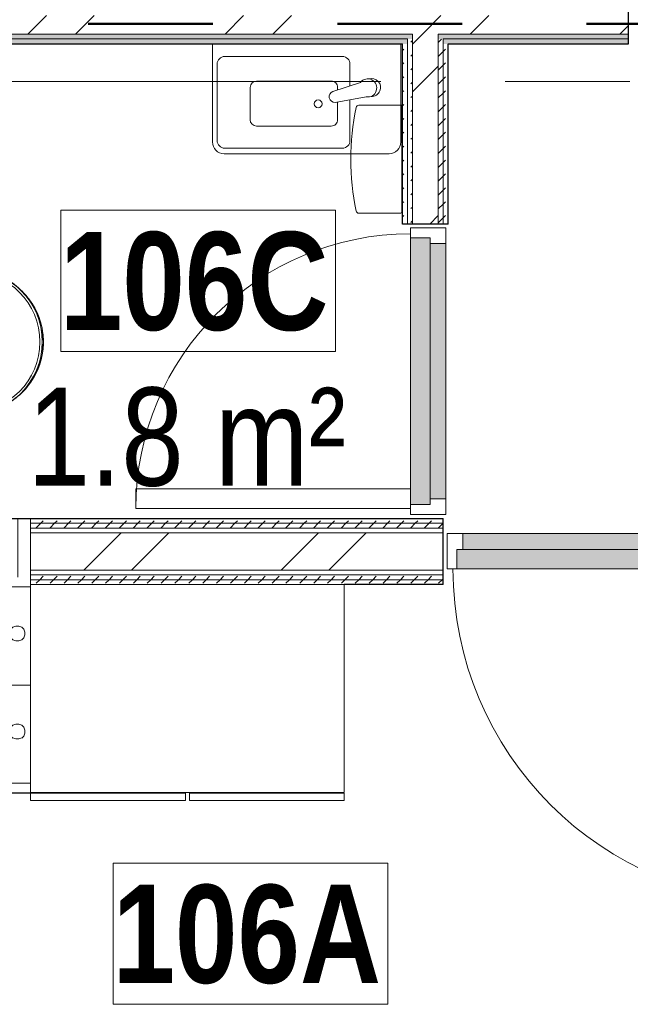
# Model space of a CAD drawing. Header units: millimetres. Extents: x -2180 to 91692, y -6418 to 21859.
# Tile 80 of 256: x 19050 to 20606, y 8049 to 10558. Entities that reach past the tile are written whole.
import ezdxf

# ---------------------------------------------------------------- set-up
doc = ezdxf.new("R2010")
doc.units = ezdxf.units.MM
doc.linetypes.add('Dash', pattern=[635, 317.5, -317.5])
doc.linetypes.add('Grid Line 1_2_', pattern=[2222.5, 1270, -317.5, 317.5, -317.5])
for name, color, linetype, lineweight, true_color in [('_Tuletõkketsoon', 1, 'Dash', 50, 0xff0000), ('Cut Pattern-1', 7, 'Continuous', 9, 0x787878), ('Doors-1', 7, 'Continuous', 9, 0x7b918a), ('Doors-3', 7, 'Continuous', 9, 0x646464), ('Duravit Keramik-1', 7, 'Continuous', 9, 0xaaaaaa), ('Furniture-3', 7, 'Continuous', 9, 0xd4d4d4), ('Plumbing Fixtures-1', 7, 'Continuous', 9, 0xaaaaaa)]:
    doc.layers.add(name, color=color, linetype=linetype, lineweight=lineweight, true_color=true_color)
for name, color, linetype, lineweight in [('Common Edges', 7, 'Continuous', 9), ('Cut Pattern-3', 7, 'Continuous', 9), ('Doors', 7, 'Continuous', 9), ('Doors-2', 7, 'Continuous', 18), ('Generic Models', 7, 'Continuous', 9), ('Grids-1', 7, 'Grid Line 1_2_', 9), ('Plan Swing', 7, 'Continuous', 9), ('Room Tags', 7, 'Continuous', 9), ('Walls-1', 7, 'Continuous', 25)]:
    doc.layers.add(name, color=color, linetype=linetype, lineweight=lineweight)
doc.styles.add('Swis721 Cn BT', font='swissc.ttf', dxfattribs={"height": 250})
doc.styles.add('Swis721 Cn BT_B', font='swisscb.ttf', dxfattribs={"height": 250})
pattern_1 = [(45, (0, 0), (0, 35.35534), [25, -25])]
pattern_2 = [(45, (0, 0), (-251.447, 251.447), []), (45, (0, 381), (-251.447, 251.447), [])]

# ---------------------------------------------------------------- blocks, each defined once
blk = doc.blocks.new('SMA_D01_ 1-poolne - SU-P-10- 900x2100 1 korrus-2368688-1 Korruse  plaan')
at = {"layer": 'Doors-1'}
for points in [[(359.5, 5.5), (400, 5.5), (400, 45.5), (-400, 45.5), (-400, 5.5), (48.6, 5.5)], [(400, -44.5), (415, -44.5), (415, 5.5), (-415, 5.5), (-415, -44.5), (375, -44.5)]]:
    blk.add_hatch(color=256, dxfattribs=at).paths.add_polyline_path(points, flags=0)
at = {"layer": 'Doors'}
for p, q in [((-400, 45.5), (400, 45.5)), ((400, 5.5), (-400, 5.5)), ((-415, -44.5), (375, -44.5))]:
    blk.add_line(p, q, dxfattribs=at)
at = {"layer": 'Doors-2'}
for p, q in [((-440, -44.5), (-440, 45.5)), ((-440, 45.5), (-400, 45.5)), ((-400, 45.5), (-400, 5.5)), ((400, 5.5), (400, 45.5)), ((400, 45.5), (440, 45.5)), ((440, 45.5), (440, -44.5)), ((-415, 5.5), (-415, -44.5)), ((-400, 5.5), (-415, 5.5)), ((415, 5.5), (400, 5.5)), ((415, -44.5), (415, 5.5)), ((-415, -44.5), (-440, -44.5)), ((375, -44.5), (425, -44.5)), ((375, -894.5), (375, -44.5)), ((425, -44.5), (425, -894.5)), ((440, -44.5), (425, -44.5)), ((425, -894.5), (375, -894.5))]:
    blk.add_line(p, q, dxfattribs=at)
at = {"layer": 'Plan Swing'}
blk.add_arc((425, -44.5), 850, 180, 270, dxfattribs=at)
blk = doc.blocks.new('SMA_D01_ 1-poolne - SU-P-04 - 750x2100-1929738-1 Korruse  plaan')
at = {"layer": 'Doors-3'}
for points in [[(325, 52), (-325, 52), (-325, 12), (325, 12)], [(340, -38), (340, 12), (-340, 12), (-340, -38), (308.7, -38)]]:
    blk.add_hatch(color=256, dxfattribs=at).paths.add_polyline_path(points, flags=0)
at = {"layer": 'Doors'}
for p, q in [((-325, 52), (325, 52)), ((325, 12), (-325, 12)), ((-340, -38), (300, -38))]:
    blk.add_line(p, q, dxfattribs=at)
at = {"layer": 'Doors-2'}
for p, q in [((-365, -38), (-365, 52)), ((-365, 52), (-325, 52)), ((-325, 52), (-325, 12)), ((325, 12), (325, 52)), ((325, 52), (365, 52)), ((365, 52), (365, -38)), ((-340, 12), (-340, -38)), ((-325, 12), (-340, 12)), ((340, 12), (325, 12)), ((340, -38), (340, 12)), ((-340, -38), (-365, -38)), ((300, -38), (350, -38)), ((300, -738), (300, -38)), ((350, -38), (350, -738)), ((365, -38), (350, -38)), ((350, -738), (300, -738))]:
    blk.add_line(p, q, dxfattribs=at)
at = {"layer": 'Plan Swing'}
blk.add_arc((350, -38), 700, 180, 270, dxfattribs=at)
blk = doc.blocks.new('WC seinal - Tüüp 1-V107-1 Korruse  plaan')
at = {"layer": 'Duravit Keramik-1'}
for p, q in [((-59.9, 386), (-60.2, 111.6)), ((-60.2, 111.6), (-59.9, 386)), ((-54.2, 111.6), (-53.9, 385.9)), ((304.1, 385.5), (303.8, 111.2)), ((309.8, 111.2), (310.1, 385.5)), ((310.1, 385.5), (309.8, 111.2)), ((-54.2, 111.6), (-60.2, 111.6)), ((-56.9, 106.9), (-57.1, 85.8)), ((-57.1, 85.8), (-56.9, 106.9)), ((-54.2, 105.6), (-54.2, 111.6)), ((303.8, 111.2), (-54.2, 111.6)), ((-54.2, 105.6), (303.8, 105.2)), ((-54.2, 105.6), (303.8, 105.2)), ((-49.9, 105.6), (-50.1, 85.7)), ((300.2, 85.4), (300.1, 105.2)), ((303.8, 111.2), (303.8, 105.2)), ((309.8, 111.2), (303.8, 111.2)), ((307.2, 85.5), (307, 106.6)), ((307, 106.6), (307.2, 85.5)), ((-57.1, 85.8), (-57.1, 81.3)), ((-56.8, 85.8), (-51.9, 85.7)), ((-51.9, 85.7), (-50.1, 85.7)), ((-50.1, 85.7), (300.2, 85.4)), ((300.2, 85.4), (303.7, 85.5)), ((303.7, 85.5), (305.1, 85.5)), ((305.1, 85.5), (306.9, 85.5)), ((307.2, 81), (307.2, 85.5)), ((-57.3, 58), (-57.5, 32.4)), ((-57.3, 58), (-57.5, 32.4)), ((-57.3, 63.2), (-57.3, 58)), ((-57.3, 58.9), (-57.3, 58)), ((-57.3, 58), (-57.3, 58.9)), ((-50.3, 57.9), (-57.3, 58)), ((-57.2, 73), (-57.2, 66)), ((-50.5, 32.4), (-50.3, 57.9)), ((300.3, 65.5), (-50.3, 65.8)), ((-50.3, 64.9), (-50.3, 57.9)), ((300.3, 64.6), (-50.3, 64.9)), ((-50.3, 57.9), (300.3, 57.6)), ((300.3, 57.6), (300.3, 64.6)), ((307.3, 57.7), (300.3, 57.6)), ((300.3, 57.6), (300.5, 32.2)), ((307.3, 69.3), (307.3, 72.7)), ((307.3, 57.7), (307.3, 65.7)), ((307.3, 57.7), (307.3, 58.6)), ((307.3, 57.7), (307.3, 58.6)), ((307.5, 32.2), (307.3, 57.7)), ((307.5, 32.2), (307.3, 57.7)), ((125, 32.2), (-50.5, 32.4))]:
    blk.add_line(p, q, dxfattribs=at)
at = {"layer": 'Duravit Keramik-1', "flags": 128}
for points in [[(310.1, 385.5), (309.9, 392.9), (309.4, 400.3), (308.6, 407.6), (307.6, 415), (306.2, 422.2), (304.6, 429.4), (302.6, 436.6), (300.4, 443.6), (297.9, 450.6), (295.1, 457.5), (292, 464.2), (288.7, 470.8), (285.1, 477.3), (281.3, 483.6), (277.2, 489.8), (272.9, 495.8), (268.3, 501.6), (263.5, 507.2), (258.5, 512.7), (253.2, 517.9), (247.8, 522.9), (242.2, 527.7), (236.3, 532.3), (230.3, 536.6), (224.2, 540.7), (217.9, 544.5), (211.4, 548.1), (204.8, 551.4), (198, 554.5), (191.2, 557.2), (184.2, 559.7), (177.1, 562), (170, 563.9), (162.8, 565.6), (155.5, 566.9), (148.2, 568), (140.8, 568.8), (133.5, 569.3), (126.1, 569.4), (118.7, 569.3), (111.3, 568.9), (103.9, 568.2), (96.6, 567.2), (89.3, 565.9), (82.1, 564.4), (74.9, 562.5), (67.8, 560.3), (60.8, 557.9), (53.9, 555.2), (47.2, 552.2), (40.5, 549), (34, 545.5), (27.6, 541.7), (21.4, 537.7), (15.4, 533.4), (9.5, 528.9), (3.8, 524.1), (-1.6, 519.2), (-6.9, 514), (-12, 508.6), (-16.9, 503), (-21.5, 497.3), (-25.9, 491.3), (-30, 485.2), (-33.9, 478.9), (-37.6, 472.5), (-41, 465.9), (-44.1, 459.2), (-47, 452.4), (-49.5, 445.4), (-51.8, 438.4), (-53.9, 431.3), (-55.6, 424.1), (-57, 416.8), (-58.2, 409.5), (-59, 402.2), (-59.6, 394.8), (-59.9, 387.4), (-59.9, 386)], [(280.7, 483.1), (277.2, 488.8), (273.2, 494.8), (269, 500.6), (264.6, 506.3), (259.9, 511.8), (255, 517), (249.9, 522.1), (244.6, 527), (239.1, 531.7), (233.5, 536.1), (227.6, 540.3), (221.6, 544.3), (215.5, 548), (209.2, 551.5), (202.7, 554.7), (196.2, 557.7), (189.5, 560.4), (182.7, 562.8), (175.9, 565), (168.9, 566.9), (161.9, 568.5), (154.8, 569.8), (147.7, 570.8), (140.5, 571.6), (133.3, 572.1), (126.1, 572.2), (118.9, 572.1), (111.8, 571.7), (104.6, 571.1), (97.5, 570.1), (90.4, 568.8), (83.3, 567.3), (76.4, 565.5), (69.5, 563.4), (62.7, 561), (56, 558.4), (49.4, 555.5), (42.9, 552.3), (36.6, 548.9), (30.4, 545.2), (24.4, 541.3), (18.5, 537.1), (12.8, 532.7), (7.3, 528.1), (1.9, 523.3), (-3.2, 518.3), (-8.2, 513), (-12.9, 507.6), (-17.4, 502), (-21.7, 496.2), (-25.7, 490.2), (-28.6, 485.6)], [(-60.2, 111.6), (-60.2, 111.4), (-60.2, 111.2), (-60.2, 110.9), (-60.1, 110.7), (-60.1, 110.4), (-60.1, 110.2), (-60, 110), (-59.9, 109.8), (-59.8, 109.5), (-59.8, 109.3), (-59.7, 109.1), (-59.5, 108.9), (-59.4, 108.7), (-59.3, 108.5), (-59.2, 108.3), (-59, 108.1), (-58.9, 107.9), (-58.7, 107.7), (-58.6, 107.5), (-58.4, 107.3), (-58.2, 107.2), (-58.1, 107), (-57.9, 106.9), (-57.7, 106.7), (-57.5, 106.6), (-57.3, 106.5), (-57.1, 106.3), (-56.8, 106.2), (-56.6, 106.1), (-56.4, 106), (-56.2, 106), (-56, 105.9), (-55.7, 105.8), (-55.5, 105.8), (-55.2, 105.7), (-55, 105.7), (-54.8, 105.7), (-54.5, 105.6), (-54.3, 105.6), (-54.2, 105.6)], [(-58.7, 107.7), (-59.3, 108.5), (-59.8, 109.4), (-60.1, 110.5), (-60.2, 111.6)], [(-60.1, 110.4), (-59.6, 109), (-58, 107)], [(-54.2, 105.6), (-55.3, 105.7), (-56.2, 106), (-57.1, 106.4), (-58, 107)], [(-56.8, 106.6), (-56.4, 106.2), (-55.9, 105.9), (-55.3, 105.7), (-54.2, 105.6)], [(303.8, 105.2), (304, 105.2), (304.2, 105.2), (304.5, 105.2), (304.7, 105.3), (304.9, 105.3), (305.2, 105.4), (305.4, 105.4), (305.6, 105.5), (305.9, 105.6), (306.1, 105.7), (306.3, 105.8), (306.5, 105.9), (306.7, 106), (306.9, 106.1), (307.1, 106.2), (307.3, 106.4), (307.5, 106.5), (307.7, 106.7), (307.9, 106.8), (308.1, 107), (308.2, 107.2), (308.4, 107.4), (308.5, 107.5), (308.7, 107.7), (308.8, 107.9), (308.9, 108.1), (309, 108.3), (309.2, 108.6), (309.3, 108.8), (309.3, 109), (309.4, 109.2), (309.5, 109.5), (309.6, 109.7), (309.6, 109.9), (309.7, 110.2), (309.7, 110.4), (309.7, 110.6), (309.8, 110.9), (309.8, 111.1), (309.8, 111.2)], [(307.5, 106.5), (306.7, 105.9), (305.7, 105.5), (304.8, 105.3), (303.8, 105.2)], [(303.8, 105.2), (304.8, 105.3), (305.4, 105.5), (305.9, 105.8), (306.3, 106.2)], [(307.5, 106.5), (308.5, 107.5), (309.4, 109.1), (309.6, 109.7)], [(309.8, 111.2), (309.6, 110), (309.3, 109), (308.9, 108), (308.3, 107.2)], [(82.4, 52.2), (82.1, 52.2), (81.8, 52.3), (81.5, 52.3), (81.2, 52.3)], [(168.6, 52.2), (168.3, 52.2), (168, 52.2), (167.8, 52.1)], [(-50.5, 32.4), (-55.4, 32.4), (-57.5, 32.4)]]:
    blk.add_lwpolyline(points, dxfattribs=at)
at = {"layer": 'Duravit Keramik-1'}
for centre, radius, start, end in [((125.1, 384.4), 185, 0.3254, 179.5303), ((125.1, 384.4), 179, 0.332, 179.5237), ((125.3, 392.2), 180, 43.4096, 136.1513), ((-54.2, 111.6), 6, 179.9282, 269.9282), ((303.8, 111.2), 6, 269.9282, 359.9282)]:
    blk.add_arc(centre, radius, start, end, dxfattribs=at)
for centre, major_axis, ratio, start_param, end_param in [((-58.2, 111.6), (-2, 0), 0.83812, 0, 0.523599), ((307.8, 111.2), (-2, 0), 0.83812, 2.617994, 3.141593), ((-50.3, 58.8), (-7, 0.05), 0.996195, 4.719307, 6.283185), ((-50.3, 57.9), (-7, 0.05), 0.996195, 4.719307, 6.283185), ((300.3, 58.5), (7, 0.04), 0.996195, 0, 1.56389), ((300.3, 57.6), (7, 0.04), 0.996195, 0, 1.56389)]:
    blk.add_ellipse(centre, major_axis=major_axis, ratio=ratio, start_param=start_param, end_param=end_param, dxfattribs=at)
for points in [[(-53.9, 385.9), (-54.7, 385.9), (-56.2, 385.9), (-58.2, 386), (-59.6, 386), (-59.9, 386), (-59.9, 386)], [(304.1, 385.5), (304.9, 385.5), (306.5, 385.5), (307.8, 385.5), (308.3, 385.5)]]:
    blk.add_open_spline(points, degree=3, dxfattribs=at)
for points, knots in [([(308.3, 385.5), (308.9, 385.5), (309.8, 385.5), (310.1, 385.5), (310.1, 385.5)], [0.5000044, 0.5000044, 0.5000044, 0.5000044, 0.75, 1, 1, 1, 1]), ([(-57.3, 58.9), (-57.3, 59.2), (-57.3, 61.4), (-57.2, 68.3), (-57.2, 76.9), (-57.1, 82.8), (-57.1, 85.8)], [-1, -1, -1, -1, -0.722222, -0.444444, -0.222222, 0, 0, 0, 0]), ([(-50.3, 65.8), (-50.3, 66), (-50.3, 67.1), (-50.2, 71.1), (-50.2, 77.5), (-50.1, 83), (-50.1, 85.7)], [0, 0, 0, 0, 0.222222, 0.444444, 0.722222, 1, 1, 1, 1]), ([(300.2, 85.4), (300.2, 84.3), (300.2, 82.1), (300.2, 77.9), (300.3, 73), (300.3, 67.7), (300.3, 65.8), (300.3, 65.5)], [0, 0, 0, 0, 0.111111, 0.222222, 0.444444, 0.666667, 1, 1, 1, 1]), ([(307.2, 85.5), (307.2, 81.8), (307.2, 76), (307.3, 71), (307.3, 69.3)], [-1, -1, -1, -1, -0.7222222, -0.5669666, -0.5669666, -0.5669666, -0.5669666]), ([(307.3, 68.9), (307.3, 67.8), (307.3, 64.5), (307.3, 60.3), (307.3, 58.8), (307.3, 58.6)], [-0.5555556, -0.5555556, -0.5555556, -0.5555556, -0.4444444, -0.2222222, 0, 0, 0, 0])]:
    blk.add_open_spline(points, degree=3, knots=knots, dxfattribs=at)
blk = doc.blocks.new('Standard 550x800 riietekapp - Standard 550x800 riietekapp-1725742-1 Korruse  plaan')
at = {"layer": 'Furniture-3'}
for p, q in [((400, 355), (-400, 355)), ((-400, 355), (-400, -175)), ((400, -175), (400, 355)), ((-400, -175), (400, -175)), ((-5, -176), (-400, -176)), ((-400, -176), (-400, -195)), ((-400, -195), (-5, -195)), ((-5, -195), (-5, -176)), ((5, -176), (5, -195)), ((400, -176), (5, -176)), ((5, -195), (400, -195)), ((400, -195), (400, -176))]:
    blk.add_line(p, q, dxfattribs=at)
blk = doc.blocks.new('SMA_Pro A allas 28x48cm - SA-00 - Laufen Pro 480 _ Oras Saga PAREMPOOLNE KÄSIDUŠŠIGA-V121-1 Korruse  plaan')
at = {"layer": 'Plumbing Fixtures-1'}
for p, q in [((-115, -58), (365, -58)), ((-115, -308), (-115, -58)), ((365, -58), (365, -308)), ((216.2, -90.1), (-83.8, -90.1)), ((-103.1, -109.4), (-103.1, -304.4)), ((235.5, -165.1), (235.5, -109.4)), ((-18.9, -251.3), (-18.9, -168.8)), ((-2.7, -152.6), (187.9, -152.6)), ((192, -179.3), (262.5, -156.4)), ((204.1, -175.3), (204.1, -168.8)), ((277.1, -192.9), (197.7, -207.2)), ((235.5, -304.4), (235.5, -200.4)), ((204.1, -251.3), (204.1, -206)), ((187.9, -267.5), (-2.9, -267.5)), ((-83.8, -323.7), (216.2, -323.7)), ((335, -338), (-85, -338))]:
    blk.add_line(p, q, dxfattribs=at)
for centre, radius, start, end in [((-83.8, -109.4), 19.3, 90, 180), ((216.2, -109.4), 19.3, 360, 90), ((-2.7, -168.8), 16.2, 90.0005, 180), ((187.9, -168.8), 16.2, 0, 90.0005), ((154.4, -210.8), 10, 0, 180), ((154.4, -210.8), 10, 180, 360), ((-2.7, -251.3), 16.2, 180, 269.3727), ((187.9, -251.3), 16.2, 269.9992, 0), ((-85, -308), 30, 180, 270), ((-83.8, -304.4), 19.3, 180, 270), ((216.2, -304.4), 19.3, 270, 360), ((335, -308), 30, 270, 0)]:
    blk.add_arc(centre, radius, start, end, dxfattribs=at)
for centre, major_axis, ratio, start_param, end_param in [((281, -170.1), (-8.2, 21.7), 0.974907, 2.6012, 6.865567), ((290.9, -169), (-5.7, 22.1), 0.993539, 4.072829, 6.340617), ((196.4, -193), (-5.1, 13.4), 0.974907, 6.237005, 9.14692), ((290.9, -169), (-5.7, 22.1), 0.993539, 2.817103, 4.072829)]:
    blk.add_ellipse(centre, major_axis=major_axis, ratio=ratio, start_param=start_param, end_param=end_param, dxfattribs=at)
blk = doc.blocks.new('Mediclinics_Steel paper towel CZ folds dispenser_DT0106x - DT0106C-V123-1 Korruse  plaan')
at = {"layer": 'Generic Models'}
for p, q in [((35453, 5509.2), (35453, 5401.8)), ((35728.1, 5509.2), (35728.1, 5401.8)), ((35590.5, 5399.8), (35455, 5399.8)), ((35590.5, 5399.8), (35726.1, 5399.8))]:
    blk.add_line(p, q, dxfattribs=at)
for centre, radius, start, end in [((35590.6, 4889.2), 640.5, 90.0044, 101.8922), ((35590.5, 4889.2), 640.5, 78.1078, 89.9956), ((35460, 5509.2), 7, 101.8922, 180), ((35721.1, 5509.2), 7, 0, 78.1078), ((35455, 5401.8), 2, 180, 270), ((35726.1, 5401.8), 2, 270, 0)]:
    blk.add_arc(centre, radius, start, end, dxfattribs=at)
blk = doc.blocks.new('1_0 Room Tag - 2_5mm Nr - m²-411648-1 Korruse  plaan')
at = {"layer": 'Room Tags'}
for p, q in [((3.5, 3.78), (-3.5, 3.78)), ((-3.5, 3.78), (-3.5, 0.18)), ((3.5, 3.78), (3.5, 0.18)), ((3.5, 0.18), (-3.5, 0.18))]:
    blk.add_line(p, q, dxfattribs=at)

msp = doc.modelspace()

# ---------------------------------------------------------------- hatches: boundary and pattern name
at = {"layer": 'Cut Pattern-1'}
h = msp.add_hatch(dxfattribs=at)
h.set_pattern_fill('FP_3', color=256, style=0, pattern_type=2)
h.set_pattern_definition(pattern_2)
h.paths.add_polyline_path([(18011.7, 10521.1), (20601, 10521.1), (20601, 10568.4), (18011.7, 10568.4)], flags=0)
h.paths.add_polyline_path([(23736, 10521.1), (23843.1, 10521.1), (23843.1, 10568.4), (21601, 10568.4), (21601, 10521.1), (23425.1, 10521.1)], flags=0)
h = msp.add_hatch(dxfattribs=at)
h.set_pattern_fill('FP_3', color=256, style=0, pattern_type=2)
h.set_pattern_definition(pattern_2)
h.paths.add_polyline_path([(20116.5, 10424.4), (20116.5, 10521.1), (20050.5, 10521.1), (20050.5, 10424.4)], flags=0)
h = msp.add_hatch(dxfattribs=at)
h.set_pattern_fill('FP_3', color=256, style=0, pattern_type=2)
h.set_pattern_definition(pattern_2)
h.paths.add_polyline_path([(20050.5, 10037.1), (20116.5, 10037.1), (20116.5, 10424.4), (20050.5, 10424.4), (20050.5, 10311.8)], flags=0)
h = msp.add_hatch(dxfattribs=at)
h.set_pattern_fill('FP_3', color=256, style=0, pattern_type=2)
h.set_pattern_definition(pattern_2)
h.paths.add_polyline_path([(20006, 9155.1), (20083.5, 9155.1), (20083.5, 9250.1), (19077.1, 9250.1), (19077.1, 9155.1), (19877.1, 9155.1)], flags=0)
at = {"layer": 'Cut Pattern-3'}
h = msp.add_hatch(dxfattribs=at)
h.set_pattern_fill('FP_1', color=256, style=0, pattern_type=2)
h.set_pattern_definition(pattern_1)
h.paths.add_polyline_path([(18011.7, 10508.6), (18505.6, 10508.6), (18505.6, 10521.1), (18011.7, 10521.1)], flags=0)
h.paths.add_polyline_path([(23779.9, 10508.6), (23843.1, 10508.6), (23843.1, 10521.1), (22151.5, 10521.1), (22151.5, 10508.6), (23736, 10508.6)], flags=0)
h.paths.add_polyline_path([(18570.1, 10508.6), (20050.5, 10508.6), (20050.5, 10521.1), (18570.1, 10520.2)], flags=0)
h.paths.add_polyline_path([(22073, 10508.6), (22085.5, 10508.6), (22085.5, 10521.1), (21601, 10521.1), (21601, 10508.6), (21871, 10508.6)], flags=0)
h.paths.add_polyline_path([(20116.5, 10508.6), (20601, 10508.6), (20601, 10521.1), (20116.5, 10521.1)], flags=0)
h = msp.add_hatch(dxfattribs=at)
h.set_pattern_fill('FP_1', color=256, style=0, pattern_type=2)
h.set_pattern_definition(pattern_1)
h.paths.add_polyline_path([(21871, 10496.1), (22073, 10496.1), (22073, 10508.6), (21601, 10508.6), (21601, 10496.1)], flags=0)
h.paths.add_polyline_path([(20129, 10496.1), (20601, 10496.1), (20601, 10508.6), (20129, 10508.6)], flags=0)
h.paths.add_polyline_path([(23768.1, 10496.1), (23843.1, 10496.1), (23843.1, 10508.6), (22164, 10508.6), (22164, 10496.1), (23736, 10496.1)], flags=0)
h.paths.add_polyline_path([(20025.5, 10496.1), (20038, 10496.1), (20038, 10508.6), (18570.1, 10508.6), (18570.1, 10496.1), (20006, 10496.1)], flags=0)
h.paths.add_polyline_path([(18011.7, 10496.1), (18505.6, 10496.1), (18505.6, 10508.6), (18011.7, 10508.6)], flags=0)
h = msp.add_hatch(dxfattribs=at)
h.set_pattern_fill('FP_1', color=256, style=0, pattern_type=2)
h.set_pattern_definition(pattern_1)
h.paths.add_polyline_path([(20038, 10424.4), (20038, 10496.1), (20025.5, 10496.1), (20025.5, 10424.4)], flags=0)
h = msp.add_hatch(dxfattribs=at)
h.set_pattern_fill('FP_1', color=256, style=0, pattern_type=2)
h.set_pattern_definition(pattern_1)
h.paths.add_polyline_path([(20050.5, 10424.4), (20050.5, 10508.6), (20038, 10508.6), (20038, 10424.4)], flags=0)
h = msp.add_hatch(dxfattribs=at)
h.set_pattern_fill('FP_1', color=256, style=0, pattern_type=2)
h.set_pattern_definition(pattern_1)
h.paths.add_polyline_path([(20129, 10424.4), (20129, 10508.6), (20116.5, 10508.3), (20116.5, 10424.4)], flags=0)
h = msp.add_hatch(dxfattribs=at)
h.set_pattern_fill('FP_1', color=256, style=0, pattern_type=2)
h.set_pattern_definition(pattern_1)
h.paths.add_polyline_path([(20141.5, 10424.4), (20141.5, 10496.1), (20129, 10496.1), (20129, 10424.4)], flags=0)
h = msp.add_hatch(dxfattribs=at)
h.set_pattern_fill('FP_1', color=256, style=0, pattern_type=2)
h.set_pattern_definition(pattern_1)
h.paths.add_polyline_path([(20038, 10037.1), (20038, 10424.4), (20025.5, 10424.4), (20025.5, 10037.1)], flags=0)
h = msp.add_hatch(dxfattribs=at)
h.set_pattern_fill('FP_1', color=256, style=0, pattern_type=2)
h.set_pattern_definition(pattern_1)
h.paths.add_polyline_path([(20045.5, 10037.1), (20050.5, 10037.1), (20050.5, 10424.4), (20038, 10424.4), (20038, 10037.1)], flags=0)
h = msp.add_hatch(dxfattribs=at)
h.set_pattern_fill('FP_1', color=256, style=0, pattern_type=2)
h.set_pattern_definition(pattern_1)
h.paths.add_polyline_path([(20129, 10037.1), (20129, 10424.4), (20116.5, 10424.4), (20116.5, 10037.1)], flags=0)
h = msp.add_hatch(dxfattribs=at)
h.set_pattern_fill('FP_1', color=256, style=0, pattern_type=2)
h.set_pattern_definition(pattern_1)
h.paths.add_polyline_path([(20129, 10037.1), (20141.5, 10037.1), (20141.5, 10424.4), (20129, 10424.4), (20129, 10311.8)], flags=0)
h = msp.add_hatch(dxfattribs=at)
h.set_pattern_fill('FP_24', color=256, angle=-135, style=0, pattern_type=2)
h.set_pattern_definition([(225, (18441.9, 9159.6), (3e-13, -250), [7.07, -346.48]), (135, (18414.4, 9154.6), (2e-13, -250), [7.07, -346.48]), (270, (18444.4, 9174.6), (250, 3e-13), [7.5, -242.5]), (251.565, (18444.39, 9167.11), (-0.0002, -250), [7.906, -782.664]), (108.435, (18409.394, 9159.606), (0.0002, -250), [7.906, -782.664]), (90, (18406.9, 9167.1), (-250, -2e-13), [7.5, -242.5]), (71.565, (18406.895, 9174.606), (-0.0002, -250), [7.906, -782.664]), (45, (18409.4, 9182.1), (2e-13, -250), [7.07, -346.48]), (341.565, (18429.395, 9189.61), (1000, -250.001), [7.906, -782.664]), (315, (18436.9, 9187.1), (3e-13, -250), [7.07, -346.48]), (288.435, (18441.894, 9182.11), (0.0002, -250), [7.906, -782.664]), (5e-14, (18421.9, 9189.6), (-2e-13, 250), [7.5, -242.5]), (18.435, (18414.394, 9187.11), (1000, 250.001), [7.906, -782.664]), (180, (18496.9, 9232.1), (2e-13, -250), [7.5, -242.5]), (270, (18511.9, 9254.6), (250, 3e-13), [7.5, -242.5]), (251.565, (18511.895, 9247.11), (-0.0002, -250), [7.906, -782.664]), (225, (18509.4, 9239.6), (3e-13, -250), [7.07, -346.48]), (135, (18481.9, 9234.6), (2e-13, -250), [7.07, -346.48]), (108.435, (18476.89, 9239.606), (0.0002, -250), [7.906, -782.664]), (90, (18474.4, 9247.1), (-250, -2e-13), [7.5, -242.5]), (71.565, (18474.394, 9254.606), (-0.0002, -250), [7.906, -782.664]), (45, (18476.9, 9262.1), (2e-13, -250), [7.07, -346.48]), (341.565, (18496.894, 9269.61), (1000, -250.001), [7.906, -782.664]), (315, (18504.4, 9267.1), (3e-13, -250), [7.07, -346.48]), (288.435, (18509.394, 9262.11), (0.0002, -250), [7.906, -782.664]), (5e-14, (18489.4, 9269.6), (-2e-13, 250), [7.5, -242.5]), (18.435, (18481.89, 9267.106), (1000, 250.001), [7.906, -782.664]), (198.435, (18504.394, 9234.606), (-500, -250.001), [7.906, -782.664]), (161.565, (18489.394, 9232.11), (-499.999, 250), [7.906, -782.664]), (180, (18349.4, 9219.6), (2e-13, -250), [7.5, -242.5]), (270, (18364.4, 9242.1), (250, 3e-13), [7.5, -242.5]), (251.565, (18364.394, 9234.606), (-0.0002, -250), [7.906, -782.664]), (225, (18361.9, 9227.1), (3e-13, -250), [7.07, -346.48]), (135, (18334.4, 9222.1), (2e-13, -250), [7.07, -346.48]), (108.435, (18329.394, 9227.106), (0.0002, -250), [7.906, -782.664]), (90, (18326.9, 9234.6), (-250, -2e-13), [7.5, -242.5]), (71.565, (18326.894, 9242.11), (-0.0002, -250), [7.906, -782.664]), (45, (18329.4, 9249.6), (2e-13, -250), [7.07, -346.48]), (341.565, (18349.395, 9257.11), (999.9996, -250.001), [7.906, -782.664]), (315, (18356.9, 9254.6), (3e-13, -250), [7.07, -346.48]), (288.435, (18361.894, 9249.606), (0.0002, -250), [7.906, -782.664]), (5e-14, (18341.9, 9257.1), (-2e-13, 250), [7.5, -242.5]), (18.435, (18334.394, 9254.606), (999.9996, 250.001), [7.906, -782.664]), (198.435, (18356.894, 9222.106), (-500, -250.001), [7.906, -782.664]), (161.565, (18341.895, 9219.61), (-499.999, 250), [7.906, -782.664]), (180, (18429.4, 9152.1), (2e-13, -250), [7.5, -242.5]), (198.435, (18436.894, 9154.606), (-499.999, -250), [7.906, -782.664]), (161.565, (18421.894, 9152.11), (-500, 250.001), [7.906, -782.664]), (180, (18481.9, 9062.1), (2e-13, -250), [7.5, -242.5]), (270, (18496.9, 9084.6), (250, 3e-13), [7.5, -242.5]), (251.565, (18496.894, 9077.11), (-0.0002, -250), [7.906, -782.664]), (225, (18494.4, 9069.6), (3e-13, -250), [7.07, -346.48]), (135, (18466.9, 9064.6), (2e-13, -250), [7.07, -346.48]), (108.435, (18461.895, 9069.61), (0.0002, -250), [7.906, -782.664]), (90, (18459.4, 9077.1), (-250, -2e-13), [7.5, -242.5]), (71.565, (18459.394, 9084.61), (-0.0002, -250), [7.906, -782.664]), (45, (18461.9, 9092.1), (2e-13, -250), [7.07, -346.48]), (341.565, (18481.895, 9099.606), (1000, -250.001), [7.906, -782.664]), (315, (18489.4, 9097.1), (3e-13, -250), [7.07, -346.48]), (288.435, (18494.395, 9092.11), (0.0002, -250), [7.906, -782.664]), (5e-14, (18474.4, 9099.6), (-2e-13, 250), [7.5, -242.5]), (18.435, (18466.895, 9097.11), (1000, 250.001), [7.906, -782.664]), (198.435, (18489.395, 9064.61), (-500, -250.001), [7.906, -782.664]), (161.565, (18474.394, 9062.106), (-499.999, 250), [7.906, -782.664]), (180, (18374.4, 9082.1), (2e-13, -250), [7.5, -242.5]), (270, (18389.4, 9104.6), (250, 3e-13), [7.5, -242.5]), (251.565, (18389.394, 9097.11), (-0.0002, -250), [7.906, -782.664]), (225, (18386.9, 9089.6), (3e-13, -250), [7.07, -346.48]), (135, (18359.4, 9084.6), (2e-13, -250), [7.07, -346.48]), (108.435, (18354.395, 9089.606), (0.0002, -250), [7.906, -782.664]), (90, (18351.9, 9097.1), (-250, -2e-13), [7.5, -242.5]), (71.565, (18351.894, 9104.61), (-0.0002, -250), [7.906, -782.664]), (45, (18354.4, 9112.1), (2e-13, -250), [7.07, -346.48]), (341.565, (18374.395, 9119.606), (1000, -250.001), [7.906, -782.664]), (315, (18381.9, 9117.1), (3e-13, -250), [7.07, -346.48]), (288.435, (18386.895, 9112.11), (0.0002, -250), [7.906, -782.664]), (5e-14, (18366.9, 9119.6), (-2e-13, 250), [7.5, -242.5]), (18.435, (18359.395, 9117.106), (999.9996, 250.001), [7.906, -782.664]), (198.435, (18381.895, 9084.606), (-499.999, -250), [7.906, -782.664]), (161.565, (18366.894, 9082.106), (-500, 250.001), [7.906, -782.664]), (270, (18544.4, 9287.1), (250, 3e-13), [])])
h.paths.add_polyline_path([(18144, 9137.1), (19077.1, 9137.1), (19077.1, 9287.1), (18011.7, 9287.1), (18011.7, 9137.1), (18141, 9137.1)], flags=0)
h = msp.add_hatch(dxfattribs=at)
h.set_pattern_fill('FP_1', color=256, style=0, pattern_type=2)
h.set_pattern_definition(pattern_1)
h.paths.add_polyline_path([(20006, 9274.6), (20083.5, 9274.6), (20083.5, 9287.1), (19077.1, 9287.1), (19077.1, 9274.6), (19877.1, 9274.6)], flags=0)
h = msp.add_hatch(dxfattribs=at)
h.set_pattern_fill('FP_1', color=256, style=0, pattern_type=2)
h.set_pattern_definition(pattern_1)
h.paths.add_polyline_path([(22085.5, 9274.6), (22085.5, 9287.1), (22073, 9287.1), (22073, 9274.6)], flags=0)
h.paths.add_polyline_path([(21053.5, 9274.6), (21173, 9274.6), (21173, 9287.1), (21029, 9287.1), (21029, 9274.6)], flags=0)
h.paths.add_polyline_path([(20129, 9274.6), (20129, 9287.1), (20083.5, 9287.1), (20083.5, 9274.6), (20095.5, 9274.6)], flags=0)
h = msp.add_hatch(dxfattribs=at)
h.set_pattern_fill('FP_1', color=256, style=0, pattern_type=2)
h.set_pattern_definition(pattern_1)
h.paths.add_polyline_path([(20045.5, 9262.1), (20083.5, 9262.1), (20083.5, 9274.6), (19077.1, 9274.6), (19077.1, 9262.1), (20006, 9262.1)], flags=0)
h = msp.add_hatch(dxfattribs=at)
h.set_pattern_fill('FP_1', color=256, style=0, pattern_type=2)
h.set_pattern_definition(pattern_1)
h.paths.add_polyline_path([(22085.5, 9262.1), (22085.5, 9274.6), (22073, 9274.6), (22073, 9262.1)], flags=0)
h.paths.add_polyline_path([(21173, 9262.1), (21173, 9274.6), (21029, 9274.6), (21029, 9262.1), (21148.5, 9262.1)], flags=0)
h.paths.add_polyline_path([(20095.5, 9262.1), (20129, 9262.1), (20129, 9274.6), (20083.5, 9274.6), (20083.5, 9262.1)], flags=0)
h = msp.add_hatch(dxfattribs=at)
h.set_pattern_fill('FP_25', color=256, angle=-135, style=0, pattern_type=2)
h.set_pattern_definition([(315, (19054.58, 8759.6), (250, -7e-13), [7.07, -346.48]), (225, (19059.58, 8732.1), (250, -7e-13), [7.07, -346.48]), (360, (19039.58, 8762.1), (7e-13, 250), [7.5, -242.5]), (341.565, (19047.076, 8762.106), (250, -0.0002), [7.906, -782.664]), (198.435, (19054.58, 8727.11), (250, 0.0002), [7.906, -782.664]), (180, (19047.08, 8724.6), (-7e-13, -250), [7.5, -242.5]), (161.565, (19039.58, 8724.61), (250, -0.0002), [7.906, -782.664]), (135, (19032.08, 8727.1), (250, -7e-13), [7.07, -346.48]), (71.565, (19024.58, 8747.106), (250, 1000), [7.906, -782.664]), (45, (19027.08, 8754.6), (250, -7e-13), [7.07, -346.48]), (18.435, (19032.076, 8759.61), (250, 0.0002), [7.906, -782.664]), (90, (19024.58, 8739.6), (-250, 7e-13), [7.5, -242.5]), (108.435, (19027.08, 8732.11), (-250.001, 1000), [7.906, -782.664]), (270, (18982.08, 8814.6), (250, -7e-13), [7.5, -242.5]), (360, (18959.58, 8829.6), (7e-13, 250), [7.5, -242.5]), (341.565, (18967.08, 8829.61), (250, -0.0002), [7.906, -782.664]), (315, (18974.58, 8827.1), (250, -7e-13), [7.07, -346.48]), (225, (18979.58, 8799.6), (250, -7e-13), [7.07, -346.48]), (198.435, (18974.58, 8794.606), (250, 0.0002), [7.906, -782.664]), (180, (18967.08, 8792.1), (-7e-13, -250), [7.5, -242.5]), (161.565, (18959.58, 8792.11), (250, -0.0002), [7.906, -782.664]), (135, (18952.08, 8794.6), (250, -7e-13), [7.07, -346.48]), (71.565, (18944.576, 8814.61), (250, 1000), [7.906, -782.664]), (45, (18947.08, 8822.1), (250, -7e-13), [7.07, -346.48]), (18.435, (18952.08, 8827.106), (250, 0.0002), [7.906, -782.664]), (90, (18944.58, 8807.1), (-250, 7e-13), [7.5, -242.5]), (108.435, (18947.08, 8799.606), (-250, 1000), [7.906, -782.664]), (288.435, (18979.58, 8822.106), (250, -500), [7.906, -782.664]), (251.565, (18982.076, 8807.11), (-250, -500), [7.906, -782.664]), (270, (18994.58, 8667.1), (250, -7e-13), [7.5, -242.5]), (360, (18972.08, 8682.1), (7e-13, 250), [7.5, -242.5]), (341.565, (18979.58, 8682.106), (250, -0.0002), [7.906, -782.664]), (315, (18987.08, 8679.6), (250, -7e-13), [7.07, -346.48]), (225, (18992.08, 8652.1), (250, -7e-13), [7.07, -346.48]), (198.435, (18987.08, 8647.11), (250, 0.0002), [7.906, -782.664]), (180, (18979.58, 8644.6), (-7e-13, -250), [7.5, -242.5]), (161.565, (18972.076, 8644.606), (250, -0.0002), [7.906, -782.664]), (135, (18964.58, 8647.1), (250, -7e-13), [7.07, -346.48]), (71.565, (18957.08, 8667.11), (250.001, 1000), [7.906, -782.664]), (45, (18959.58, 8674.6), (250, -7e-13), [7.07, -346.48]), (18.435, (18964.58, 8679.61), (250, 0.0002), [7.906, -782.664]), (90, (18957.08, 8659.6), (-250, 7e-13), [7.5, -242.5]), (108.435, (18959.58, 8652.11), (-250.001, 1000), [7.906, -782.664]), (288.435, (18992.08, 8674.61), (250, -499.999), [7.906, -782.664]), (251.565, (18994.576, 8659.61), (-250, -499.999), [7.906, -782.664]), (270, (19062.08, 8747.1), (250, -7e-13), [7.5, -242.5]), (288.435, (19059.58, 8754.61), (250, -499.999), [7.906, -782.664]), (251.565, (19062.08, 8739.606), (-250, -499.999), [7.906, -782.664]), (270, (19152.08, 8799.6), (250, -7e-13), [7.5, -242.5]), (360, (19129.58, 8814.6), (7e-13, 250), [7.5, -242.5]), (341.565, (19137.08, 8814.606), (250, -0.0002), [7.906, -782.664]), (315, (19144.58, 8812.1), (250, -7e-13), [7.07, -346.48]), (225, (19149.58, 8784.6), (250, -7e-13), [7.07, -346.48]), (198.435, (19144.58, 8779.61), (250, 0.0002), [7.906, -782.664]), (180, (19137.08, 8777.1), (-7e-13, -250), [7.5, -242.5]), (161.565, (19129.58, 8777.106), (250, -0.0002), [7.906, -782.664]), (135, (19122.08, 8779.6), (250, -7e-13), [7.07, -346.48]), (71.565, (19114.58, 8799.61), (250, 1000), [7.906, -782.664]), (45, (19117.08, 8807.1), (250, -7e-13), [7.07, -346.48]), (18.435, (19122.08, 8812.11), (250, 0.0002), [7.906, -782.664]), (90, (19114.58, 8792.1), (-250, 7e-13), [7.5, -242.5]), (108.435, (19117.08, 8784.606), (-250, 1000), [7.906, -782.664]), (288.435, (19149.58, 8807.11), (250, -500), [7.906, -782.664]), (251.565, (19152.08, 8792.11), (-250, -499.999), [7.906, -782.664]), (270, (19132.08, 8692.1), (250, -7e-13), [7.5, -242.5]), (360, (19109.58, 8707.1), (7e-13, 250), [7.5, -242.5]), (341.565, (19117.076, 8707.11), (250, -0.0002), [7.906, -782.664]), (315, (19124.58, 8704.6), (250, -7e-13), [7.07, -346.48]), (225, (19129.58, 8677.1), (250, -7e-13), [7.07, -346.48]), (198.435, (19124.58, 8672.11), (250, 0.0002), [7.906, -782.664]), (180, (19117.08, 8669.6), (-7e-13, -250), [7.5, -242.5]), (161.565, (19109.58, 8669.606), (250, -0.0002), [7.906, -782.664]), (135, (19102.08, 8672.1), (250, -7e-13), [7.07, -346.48]), (71.565, (19094.576, 8692.106), (250.001, 1000), [7.906, -782.664]), (45, (19097.08, 8699.6), (250, -7e-13), [7.07, -346.48]), (18.435, (19102.08, 8704.61), (250, 0.0002), [7.906, -782.664]), (90, (19094.58, 8684.6), (-250, 7e-13), [7.5, -242.5]), (108.435, (19097.08, 8677.11), (-250.001, 1000), [7.906, -782.664]), (288.435, (19129.58, 8699.605), (250, -499.999), [7.906, -782.664]), (251.565, (19132.08, 8684.61), (-250, -499.999), [7.906, -782.664]), (360, (18927.08, 8862.1), (7e-13, 250), [])])
h.paths.add_polyline_path([(19077.1, 8587.1), (19077.1, 9137.1), (18927.1, 9137.1), (18927.1, 8587.1)], flags=0)
h = msp.add_hatch(dxfattribs=at)
h.set_pattern_fill('FP_1', color=256, style=0, pattern_type=2)
h.set_pattern_definition(pattern_1)
h.paths.add_polyline_path([(19872.1, 9130.6), (20083.5, 9130.6), (20083.5, 9143.1), (19077.1, 9143.1), (19077.1, 9130.6), (19857.1, 9130.6)], flags=0)
h = msp.add_hatch(dxfattribs=at)
h.set_pattern_fill('FP_1', color=256, style=0, pattern_type=2)
h.set_pattern_definition(pattern_1)
h.paths.add_polyline_path([(22073, 9130.6), (22143.1, 9130.6), (22143.1, 9143.1), (22073, 9143.1)], flags=0)
h.paths.add_polyline_path([(21160.5, 9130.6), (21173, 9130.6), (21172.5, 9143.1), (21160.5, 9143.1)], flags=0)
h.paths.add_polyline_path([(21029, 9130.6), (21041.5, 9130.6), (21041.5, 9143.1), (21029, 9143.1)], flags=0)
h.paths.add_polyline_path([(20129, 9130.6), (20129, 9143.1), (20083.5, 9143.1), (20083.5, 9130.6)], flags=0)
h = msp.add_hatch(dxfattribs=at)
h.set_pattern_fill('FP_1', color=256, style=0, pattern_type=2)
h.set_pattern_definition(pattern_1)
h.paths.add_polyline_path([(19872.1, 9118.1), (20083.5, 9118.1), (20083.5, 9130.6), (19077.1, 9130.6), (19077.1, 9118.1), (19857.1, 9118.1)], flags=0)
h = msp.add_hatch(dxfattribs=at)
h.set_pattern_fill('FP_1', color=256, style=0, pattern_type=2)
h.set_pattern_definition(pattern_1)
h.paths.add_polyline_path([(22073, 9118.1), (22143.1, 9118.1), (22143.1, 9130.6), (22073, 9130.6)], flags=0)
h.paths.add_polyline_path([(20129, 9118.1), (20129, 9130.6), (20083.5, 9130.6), (20083.5, 9118.1)], flags=0)

# ---------------------------------------------------------------- linework, layer by layer
at = {"layer": '_Tuletõkketsoon'}
msp.add_line((23987.1, 10547.1), (17987.1, 10547.1), dxfattribs=at)
at = {"layer": 'Common Edges'}
for p, q in [((18547.6, 10521.1), (20050.5, 10521.1)), ((20050.5, 10521.1), (20050.5, 10037.1)), ((20116.5, 10521.1), (20116.5, 10037.1)), ((20601, 10521.1), (20116.5, 10521.1)), ((20038, 10508.6), (18570.1, 10508.6)), ((20038, 10508.6), (20038, 10037.1)), ((20129, 10508.6), (20129, 10037.1)), ((20601, 10508.6), (20129, 10508.6)), ((19077.1, 9118.1), (19077.1, 9287.1)), ((20129, 9274.6), (19077.1, 9274.6)), ((20129, 9262.1), (19077.1, 9262.1)), ((20129, 9250.1), (19077.1, 9250.1)), ((20129, 9155.1), (19077.1, 9155.1)), ((20129, 9143.1), (19077.1, 9143.1)), ((20129, 9130.6), (19077.1, 9130.6))]:
    msp.add_line(p, q, dxfattribs=at)
at = {"layer": 'Grids-1'}
msp.add_line((919.8, 10400), (34984.4, 10400), dxfattribs=at)
at = {"layer": 'Walls-1'}
for p, q in [((20601, 10496.1), (20601, 10612.1)), ((18570.1, 10496.1), (20025.5, 10496.1)), ((20025.5, 10037.1), (20025.5, 10496.1)), ((20141.5, 10037.1), (20141.5, 10496.1)), ((20141.5, 10496.1), (20601, 10496.1)), ((20141.5, 10037.1), (20025.5, 10037.1)), ((18011.7, 9287.1), (20129, 9287.1)), ((20129, 9118.1), (20129, 9287.1)), ((20129, 9118.1), (19877.1, 9118.1)), ((19077.1, 8587.1), (18774, 8587.1))]:
    msp.add_line(p, q, dxfattribs=at)

# ---------------------------------------------------------------- block references
at = {"layer": 'Doors', "rotation": 270}
msp.add_blockref('SMA_D01_ 1-poolne - SU-P-04 - 750x2100-1929738-1 Korruse  plaan', (20083.5, 9662.1), dxfattribs=at)
at = {"layer": 'Doors'}
msp.add_blockref('SMA_D01_ 1-poolne - SU-P-10- 900x2100 1 korrus-2368688-1 Korruse  plaan', (20579, 9202.6), dxfattribs=at)
at = {"layer": 'Furniture-3'}
msp.add_blockref('Standard 550x800 riietekapp - Standard 550x800 riietekapp-1725742-1 Korruse  plaan', (19477.1, 8763.1), dxfattribs=at)
at = {"layer": 'Generic Models', "rotation": 89.99999999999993}
msp.add_blockref('Mediclinics_Steel paper towel CZ folds dispenser_DT0106x - DT0106C-V123-1 Korruse  plaan', (25423.1, -25388.4), dxfattribs=at)
at = {"layer": 'Plumbing Fixtures-1'}
msp.add_blockref('SMA_Pro A allas 28x48cm - SA-00 - Laufen Pro 480 _ Oras Saga PAREMPOOLNE KÄSIDUŠŠIGA-V121-1 Korruse  plaan', (19656, 10554.1), dxfattribs=at)
at = {"layer": 'Plumbing Fixtures-1', "rotation": 269.9999999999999}
msp.add_blockref('WC seinal - Tüüp 1-V107-1 Korruse  plaan', (18537.9, 9862.1), dxfattribs=at)
at = {"layer": 'Room Tags', "xscale": 99.99999999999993, "yscale": 99.99999999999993, "zscale": 99.99999999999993}
for p in [(19504.3, 9694.3), (19638.3, 8030.7)]:
    msp.add_blockref('1_0 Room Tag - 2_5mm Nr - m²-411648-1 Korruse  plaan', p, dxfattribs=at)

# ---------------------------------------------------------------- texts
at = {"layer": 'Room Tags', "char_height": 250, "attachment_point": 1}
for s, insert, width, style in [('106C', (19152.1, 10016.8), 849.789, 'Swis721 Cn BT_B'), ('1.8 m²', (19069.6, 9620.3), 1050.211, 'Swis721 Cn BT'), ('106A', (19286.2, 8353.2), 849.789, 'Swis721 Cn BT_B')]:
    msp.add_mtext(s, dxfattribs=dict(at, insert=insert, width=width, style=style))

doc.saveas('drawing.dxf')
